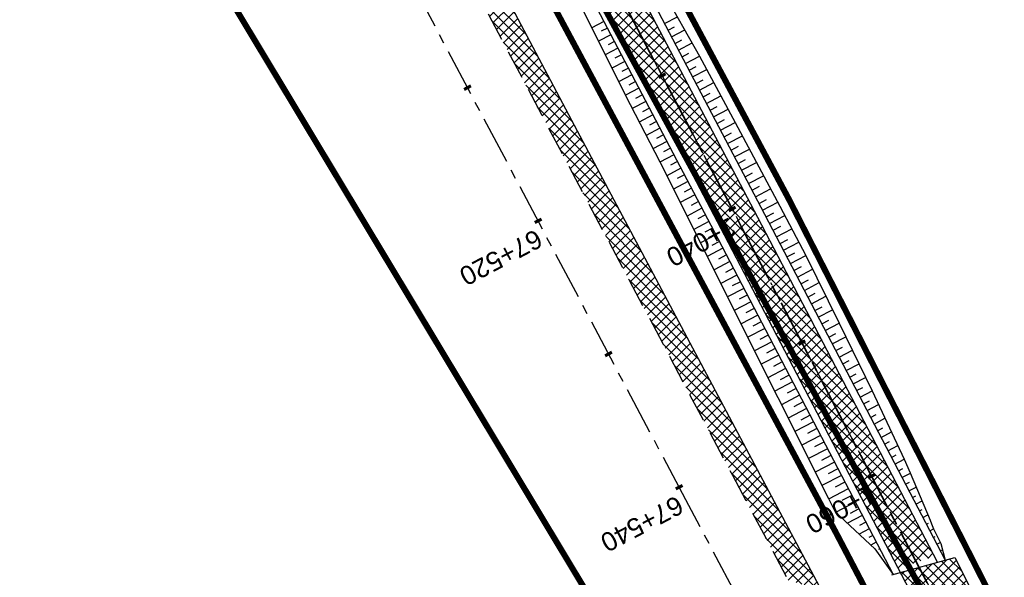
# Model space of a CAD drawing. Header units: metres. Extents: x 7529682 to 7533751, y 5721195 to 5727842.
# Tile 135 of 179: x 7530157 to 7530222, y 5726854 to 5726891. Entities that reach past the tile are written whole.
import ezdxf

# ---------------------------------------------------------------- set-up
doc = ezdxf.new("R2010")
doc.units = ezdxf.units.M
for name, pattern in [('817-dzialki-09-05-04$0$HIDDEN', [0.375, 0.25, -0.125]), ('ACAD_ISO05W100', [33, 24, -3, 0, -3, 0, -3]), ('CENTER', [50.8, 31.75, -6.35, 6.35, -6.35]), ('CENTER2', [28.575, 19.05, -3.175, 3.175, -3.175]), ('HIDDEN', [9.525, 6.35, -3.175])]:
    doc.linetypes.add(name, pattern=pattern)
for name, color, linetype in [('C-DROGI-SYTUACJA', 7, 'Continuous'), ('C-DROGI-SYTUACJA-ETYKIETY', 7, 'Continuous'), ('D-hatch-pobocza', 131, 'Continuous'), ('D-hatch-zjazdy-BA', 244, 'Continuous'), ('D-pobocza', 60, 'Continuous'), ('D-rowy', 160, 'Continuous'), ('D-skarpa', 2, 'Continuous'), ('D-skarpa-kreskowanie', 2, 'Continuous')]:
    doc.layers.add(name, color=color, linetype=linetype)
for name, color, linetype, lineweight, true_color in [('D-ewidencja-numery', 7, 'Continuous', 50, 0x40ff00), ('D-hatch-ciag-pieszo-rowerowy', 7, 'Continuous', 13, 0xff9f80), ('D-LR-etap-III', 7, '817-dzialki-09-05-04$0$HIDDEN', 50, 0x00008f)]:
    doc.layers.add(name, color=color, linetype=linetype, lineweight=lineweight, true_color=true_color)
for name, color, linetype, lineweight in [('D-krawędzie', 3, 'Continuous', 30), ('D-obrzeża', 2, 'Continuous', 30), ('D-oś', 10, 'CENTER', 30), ('D-pas-drogowy', 7, 'ACAD_ISO05W100', 50), ('D-zjazdy', 202, 'Continuous', 30)]:
    doc.layers.add(name, color=color, linetype=linetype, lineweight=lineweight)
doc.layers.add('poprzeczki', color=7, linetype='Continuous', true_color=0x0000c7)
doc.styles.get("Standard").update_dxf_attribs({"font": 'arial.ttf'})
pattern_1 = [(45, (0.87658, 0.48407), (-0.33675960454, 0.33675960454), []), (135, (0.87658, 0.48407), (-0.33675960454, -0.33675960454), [])]

# ---------------------------------------------------------------- blocks, each defined once
blk = doc.blocks.new('AeccTickLine')
at = {"color": 0, "linetype": 'ByBlock', "lineweight": -2}
blk.add_line((0, 1), (0, -1), dxfattribs=at)

msp = doc.modelspace()

# ---------------------------------------------------------------- hatches: boundary and pattern name
at = {"layer": 'D-hatch-ciag-pieszo-rowerowy'}
h = msp.add_hatch(dxfattribs=at)
h.set_pattern_fill('ANSI37', color=256, scale=0.15, style=0)
h.set_pattern_definition(pattern_1)
h.paths.add_polyline_path([(7530123.559, 5727032.047), (7530121.363, 5727030.852), (7530132.878, 5727009.502), (7530158.916, 5726960.858), (7530182.683, 5726916.746), (7530203.558, 5726876.949), (7530215.075, 5726854.837), (7530217.477, 5726855.639), (7530205.774, 5726878.107), (7530184.89, 5726917.92), (7530161.118, 5726962.041), (7530135.081, 5727010.685)])
at = {"layer": 'D-hatch-pobocza'}
h = msp.add_hatch(dxfattribs=at)
h.set_pattern_fill('ANSI37', color=256, scale=0.15, style=0)
h.set_pattern_definition([(45, (0, 0), (-0.33675960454, 0.33675960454), []), (135, (0, 0), (-0.33675960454, -0.33675960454), [])])
h.paths.add_polyline_path([(7530159.28, 5726948.82), (7530146.43, 5726973.35), (7530133.18, 5726997.96), (7530120.77, 5727021.75), (7530102.37, 5727056.4), (7530093.405, 5727074.093), (7530092.054, 5727072.892), (7530098.687, 5727060.362), (7530131.998, 5726997.21), (7530163.822, 5726937.097), (7530204.081, 5726861.013), (7530207.771, 5726854.047), (7530209.4, 5726853.58), (7530209.844, 5726853.622), (7530193.42, 5726884.56), (7530185.31, 5726899.91), (7530173.06, 5726923.22)])
at = {"layer": 'D-hatch-zjazdy-BA'}
h = msp.add_hatch(dxfattribs=at)
h.set_pattern_fill('ANSI37', color=256, scale=0.15, style=0)
h.set_pattern_definition(pattern_1)
h.paths.add_polyline_path([(7530218.819, 5726855.542), (7530215.223, 5726854.554), (7530216.575, 5726851.959), (7530220.029, 5726853.192)])

# ---------------------------------------------------------------- linework, layer by layer
at = {"layer": 'C-DROGI-SYTUACJA', "color": 10, "linetype": 'CENTER2', "lineweight": 35, "ltscale": 0.2}
msp.add_lwpolyline([(7529994.785, 5727271.452), (7530014.919, 5727233.118), (7530030.611, 5727203.571), (7530048.952, 5727168.884), (7530066.584, 5727135.609), (7530088.792, 5727092.929), (7530119.442, 5727037.047), (7530133.98, 5727010.094), (7530160.017, 5726961.45), (7530183.787, 5726917.333), (7530204.666, 5726877.528), (7530227.909, 5726832.904), (7530259.102, 5726774.826, 0.063585), (7530264.989, 5726766.578), (7530268.47, 5726762.818, -0.065084), (7530272.969, 5726756.475), (7530281.424, 5726740.504, -0.065084)], format="xyb", dxfattribs=at)
at = {"layer": 'D-ewidencja-numery', "color": 12, "ltscale": 15, "true_color": 0xc70000}
msp.add_lwpolyline([(7529996.497, 5727273.662), (7530017.541, 5727234.203), (7530033.054, 5727204.864), (7530051.623, 5727170.223), (7530069.277, 5727137.016), (7530089.385, 5727097.534), (7530109.713, 5727060.747), (7530136.77, 5727011.64), (7530162.447, 5726962.744), (7530187.674, 5726916.992), (7530207.821, 5726879.335), (7530230.626, 5726834.519), (7530262.288, 5726776.618), (7530277.51, 5726760.213), (7530286.037, 5726744.107)], dxfattribs=at)
at = {"layer": 'D-krawędzie', "linetype": 'HIDDEN', "ltscale": 0.3}
msp.add_lwpolyline([(7529737.465, 5727743.316), (7529742.213, 5727734.302), (7529762.326, 5727696.274), (7529777.785, 5727667.006), (7529799.322, 5727626.3), (7529822.193, 5727583.156), (7529846.924, 5727536.347), (7529864.752, 5727502.663), (7529900.459, 5727434.965), (7529935.352, 5727369.308), (7529971.476, 5727300.786), (7530006.702, 5727234.141), (7530044.198, 5727163.133), (7530082.89, 5727090.2), (7530098.687, 5727060.362), (7530131.998, 5726997.21), (7530163.822, 5726937.097), (7530204.081, 5726861.013), (7530247.82, 5726778.438), (7530252.22, 5726770.26), (7530259.735, 5726756.9), (7530263.782, 5726749.287), (7530270.196, 5726737.096)], dxfattribs=at)
at = {"layer": 'D-LR-etap-III', "ltscale": 10, "flags": 128}
msp.add_lwpolyline([(7531750.474, 5723895.103, 0.4, 0.4, 0), (7531750.505, 5723895.13, 0.4, 0.4, 0), (7531682.71, 5724022.92, 0.4, 0.4, 0), (7531619.177, 5724147.204, 0.4, 0.4, 0), (7531592.309, 5724198.489, 0.4, 0.4, 0), (7531553.264, 5724272.919, 0.4, 0.4, 0), (7531504.02, 5724366.79, 0.4, 0.4, 0), (7531482.09, 5724407.62, 0.4, 0.4, 0), (7531412.35, 5724541.183, 0.4, 0.4, 0), (7531388.464, 5724586.93, 0.4, 0.4, 0), (7531345.12, 5724669.94, 0.4, 0.4, 0), (7531127.66, 5725081.67, 0.4, 0.4, 0), (7531059.253, 5725211.041, 0.4, 0.4, 0), (7531008.007, 5725307.954, 0.4, 0.4, 0), (7530964.182, 5725390.836, 0.4, 0.4, 0), (7530914.557, 5725484.684, 0.4, 0.4, 0), (7530865.243, 5725577.494, 0.4, 0.4, 0), (7530840.085, 5725624.059, 0.4, 0.4, 0), (7530802.56, 5725694.925, 0.4, 0.4, 0), (7530755.54, 5725787.51, 0.4, 0.4, 0), (7530708.718, 5725876.303, 0.4, 0.4, 0), (7530695.12, 5725902.09, 0.4, 0.4, 0), (7530642.914, 5726001.078, 0.4, 0.4, 0), (7530634.935, 5726016.147, 0.4, 0.4, 0), (7530610.82, 5726061.93, 0.4, 0.4, 0), (7530610.82, 5726061.93, 0.4, 0.4, 0), (7530607.21, 5726063.51, 0.4, 0.4, 0), (7530597.42, 5726080.68, 0.4, 0.4, 0), (7530591.16, 5726088.44, 0.4, 0.4, 0), (7530581.28, 5726107.21, 0.4, 0.4, 0), (7530571.29, 5726130.56, 0.4, 0.4, 0), (7530549.555, 5726171.527, 0.4, 0.4, 0), (7530531.014, 5726206.474, 0.4, 0.4, 0), (7530516.461, 5726236.017, 0.4, 0.4, 0), (7530500.799, 5726266.141, 0.4, 0.4, 0), (7530491.35, 5726283.94, 0.4, 0.4, 0), (7530482.4, 5726303.41, 0.4, 0.4, 0), (7530482.4, 5726303.41, 0.4, 0.4, 0), (7530450.41, 5726357.28, 0.4, 0.4, 0), (7530397.759, 5726458.5, 0.4, 0.4, 0), (7530334.708, 5726583.665, 0.4, 0.4, 0), (7530303.939, 5726645.168, 0.4, 0.4, 0), (7530300.51, 5726651.778, 0.4, 0.4, 0), (7530289.214, 5726671.967, 0.4, 0.4, 0), (7530281.54, 5726685.57, 0.4, 0.4, 0), (7530261.371, 5726724.163, 0.4, 0.4, 0), (7530254.03, 5726738.21, 0.4, 0.4, 0), (7530197.22, 5726845.06, 0.4, 0.4, 0), (7530194.71, 5726849.15, 0.4, 0.4, 0), (7530195.92, 5726850.75, 0.4, 0.4, 0), (7530170.547, 5726892.961, 0.4, 0.4, 0), (7530143.175, 5726945.066, 0.4, 0.4, 0), (7530105.06, 5727018.32, 0.4, 0.4, 0), (7530100.06, 5727027.16, 0.4, 0.4, 0), (7530062.319, 5727099.625, 0.4, 0.4, 0), (7530015.379, 5727189.42, 0.4, 0.4, 0), (7529983.208, 5727250.207, 0.4, 0.4, 0), (7529953.284, 5727306.747, 0.4, 0.4, 0), (7529900.671, 5727406.159, 0.4, 0.4, 0), (7529890.63, 5727425.131, 0.4, 0.4, 0), (7529875.155, 5727454.426, 0.4, 0.4, 0), (7529857.56, 5727487.787, 0.4, 0.4, 0), (7529835.194, 5727530.193, 0.4, 0.4, 0), (7529811.741, 5727574.662, 0.4, 0.4, 0), (7529792.102, 5727611.923, 0.4, 0.4, 0), (7529768.066, 5727657.47, 0.4, 0.4, 0), (7529755.211, 5727682.131, 0.4, 0.4, 0), (7529753.31, 5727681.13, 0.4, 0.4, 0), (7529739.21, 5727707.77, 0.4, 0.4, 0), (7529735.395, 5727711.252, 0.4, 0.4, 0), (7529725.42, 5727730.2, 0.4, 0.4, 0), (7529723.55, 5727729.88, 0.4, 0.4, 0), (7529695.567, 5727782.932, 0.4, 0.4, 0), (7529717.68, 5727794.024, 0.4, 0.4, 0), (7529736.275, 5727758.647, 0.4, 0.4, 0), (7529736.275, 5727758.647, 0.4, 0.4, 0), (7529744.511, 5727750.406, 0.4, 0.4, 0), (7529744.511, 5727750.406, 0.4, 0.4, 0), (7529750.283, 5727738.55, 0.4, 0.4, 0), (7529777.109, 5727687.569, 0.4, 0.4, 0), (7529796.515, 5727651.33, 0.4, 0.4, 0), (7529814.938, 5727616.793, 0.4, 0.4, 0), (7529839.007, 5727572.304, 0.4, 0.4, 0), (7529860.618, 5727532.509, 0.4, 0.4, 0), (7529882.349, 5727491.504, 0.4, 0.4, 0), (7529904.865, 5727449.096, 0.4, 0.4, 0), (7529920.747, 5727418.885, 0.4, 0.4, 0), (7529946.677, 5727368.547, 0.4, 0.4, 0), (7529972.025, 5727320.573, 0.4, 0.4, 0), (7529987.74, 5727290.153, 0.4, 0.4, 0), (7529996.497, 5727273.662, 0.4, 0.4, 0), (7530017.541, 5727234.203, 0.4, 0.4, 0), (7530033.054, 5727204.864, 0.4, 0.4, 0), (7530051.623, 5727170.223, 0.4, 0.4, 0), (7530069.277, 5727137.016, 0.4, 0.4, 0), (7530089.385, 5727097.534, 0.4, 0.4, 0), (7530109.713, 5727060.747, 0.4, 0.4, 0), (7530136.77, 5727011.64, 0.4, 0.4, 0), (7530162.447, 5726962.744, 0.4, 0.4, 0), (7530187.674, 5726916.992, 0.4, 0.4, 0), (7530207.821, 5726879.335, 0.4, 0.4, 0), (7530230.626, 5726834.519, 0.4, 0.4, 0), (7530262.288, 5726776.618, 0.4, 0.4, 0), (7530277.51, 5726760.213, 0.4, 0.4, 0), (7530286.037, 5726744.107, 0.4, 0.4, 0), (7530288.097, 5726735.884, 0.4, 0.4, 0), (7530290.394, 5726725.047, 0.4, 0.4, 0), (7530296.177, 5726713.583, 0.4, 0.4, 0), (7530302.726, 5726701.182, 0.4, 0.4, 0), (7530325.685, 5726657.466, 0.4, 0.4, 0), (7530343.244, 5726623.649, 0.4, 0.4, 0), (7530360.23, 5726591.747, 0.4, 0.4, 0), (7530383.209, 5726548.059, 0.4, 0.4, 0), (7530406.018, 5726503.606, 0.4, 0.4, 0), (7530427.465, 5726462.62, 0.4, 0.4, 0), (7530447.928, 5726424.388, 0.4, 0.4, 0), (7530471.127, 5726379.921, 0.4, 0.4, 0), (7530490.501, 5726343.033, 0.4, 0.4, 0), (7530509.499, 5726306.733, 0.4, 0.4, 0), (7530529.89, 5726267.244, 0.4, 0.4, 0), (7530543.852, 5726238.99, 0.4, 0.4, 0), (7530554.809, 5726218.944, 0.4, 0.4, 0), (7530559.027, 5726212.223, 0.4, 0.4, 0), (7530563.061, 5726206.41, 0.4, 0.4, 0), (7530566.934, 5726200.464, 0.4, 0.4, 0), (7530569.771, 5726194.902, 0.4, 0.4, 0), (7530571.473, 5726191.282, 0.4, 0.4, 0), (7530572.839, 5726188.025, 0.4, 0.4, 0), (7530575.295, 5726182.035, 0.4, 0.4, 0), (7530579.737, 5726173.306, 0.4, 0.4, 0), (7530583.3, 5726167.41, 0.4, 0.4, 0), (7530593.4, 5726163.33, 0.4, 0.4, 0), (7530598.618, 5726155.264, 0.4, 0.4, 0), (7530608.258, 5726140.497, 0.4, 0.4, 0), (7530603.27, 5726136.83, 0.4, 0.4, 0), (7530606.53, 5726131.84, 0.4, 0.4, 0), (7530604.239, 5726124.217, 0.4, 0.4, 0), (7530605.847, 5726121.63, 0.4, 0.4, 0), (7530608.972, 5726116.164, 0.4, 0.4, 0), (7530618.114, 5726097.791, 0.4, 0.4, 0), (7530651.213, 5726034.96, 0.4, 0.4, 0), (7530670.244, 5725998.611, 0.4, 0.4, 0), (7530698.075, 5725945.953, 0.4, 0.4, 0), (7530716.506, 5725911.305, 0.4, 0.4, 0), (7530735.223, 5725875.667, 0.4, 0.4, 0), (7530752.504, 5725842.155, 0.4, 0.4, 0), (7530778.311, 5725793.501, 0.4, 0.4, 0), (7530797.5, 5725756.382, 0.4, 0.4, 0), (7530812.519, 5725728.289, 0.4, 0.4, 0), (7530820.039, 5725713.16, 0.4, 0.4, 0), (7530822.422, 5725710.194, 0.4, 0.4, 0), (7530833.155, 5725688.801, 0.4, 0.4, 0), (7530849.629, 5725656.159, 0.4, 0.4, 0), (7530867.983, 5725621.964, 0.4, 0.4, 0), (7530872.63, 5725612.888, 0.4, 0.4, 0), (7530880.354, 5725597.595, 0.4, 0.4, 0), (7530883.839, 5725593.389, 0.4, 0.4, 0), (7530891.782, 5725587.763, 0.4, 0.4, 0), (7530895.039, 5725584.281, 0.4, 0.4, 0), (7530897.034, 5725580.941, 0.4, 0.4, 0), (7530900.952, 5725579.946, 0.4, 0.4, 0), (7530904.81, 5725571.977, 0.4, 0.4, 0), (7530903.682, 5725568.566, 0.4, 0.4, 0), (7530908.901, 5725558.845, 0.4, 0.4, 0), (7530910.252, 5725545.672, 0.4, 0.4, 0), (7530912.873, 5725538.646, 0.4, 0.4, 0), (7530945.278, 5725478.464, 0.4, 0.4, 0), (7530959.692, 5725450.246, 0.4, 0.4, 0), (7531002.827, 5725368.192, 0.4, 0.4, 0), (7531044.704, 5725290.314, 0.4, 0.4, 0), (7531064.099, 5725253.213, 0.4, 0.4, 0), (7531083.01, 5725216.678, 0.4, 0.4, 0), (7531113.013, 5725158.466, 0.4, 0.4, 0), (7531137.364, 5725113.071, 0.4, 0.4, 0), (7531150.831, 5725086.712, 0.4, 0.4, 0), (7531159.746, 5725076.641, 0.4, 0.4, 0), (7531166.31, 5725074.58, 0.4, 0.4, 0), (7531172.29, 5725062.58, 0.4, 0.4, 0), (7531170.59, 5725055.606, 0.4, 0.4, 0), (7531173.733, 5725044.081, 0.4, 0.4, 0), (7531215.342, 5724964.86, 0.4, 0.4, 0), (7531238.054, 5724921.685, 0.4, 0.4, 0), (7531262.39, 5724875.283, 0.4, 0.4, 0), (7531295.587, 5724811.266, 0.4, 0.4, 0), (7531348.488, 5724712.363, 0.4, 0.4, 0), (7531363.741, 5724682.684, 0.4, 0.4, 0), (7531366.987, 5724675.865, 0.4, 0.4, 0), (7531382.541, 5724646.111, 0.4, 0.4, 0), (7531401.299, 5724610.875, 0.4, 0.4, 0), (7531428.965, 5724558.862, 0.4, 0.4, 0), (7531449.111, 5724520.398, 0.4, 0.4, 0), (7531477.293, 5724465.831, 0.4, 0.4, 0), (7531500.996, 5724421.113, 0.4, 0.4, 0), (7531512.122, 5724400.549, 0.4, 0.4, 0), (7531513.782, 5724396.757, 0.4, 0.4, 0), (7531526.32, 5724379.39, 0.4, 0.4, 0), (7531566.784, 5724302.736, 0.4, 0.4, 0), (7531612.277, 5724225.61, 0.4, 0.4, 0), (7531620.493, 5724210.548, 0.4, 0.4, 0), (7531631.578, 5724196.258, 0.4, 0.4, 0), (7531653.484, 5724152.434, 0.4, 0.4, 0), (7531661.151, 5724128.494, 0.4, 0.4, 0), (7531673.881, 5724101.186, 0.4, 0.4, 0), (7531684.691, 5724081.184, 0.4, 0.4, 0), (7531699.212, 5724051.17, 0.4, 0.4, 0), (7531704.034, 5724040.584, 0.4, 0.4, 0), (7531704.034, 5724040.584, 0.4, 0.4, 0), (7531703.913, 5724037.17, 0.4, 0.4, 0), (7531736.42, 5723969.232, 0.4, 0.4, 0), (7531738.285, 5723967.699, 0.4, 0.4, 0), (7531742.181, 5723962.346, 0.4, 0.4, 0), (7531744.286, 5723958.616, 0.4, 0.4, 0), (7531755.393, 5723944.193, 0.4, 0.4, 0), (7531758.69, 5723936.76, 0.4, 0.4, 0), (7531780.08, 5723929.25, 0.4, 0.4, 0), (7531792.612, 5723906.338, 0.4, 0.4, 0), (7531792.612, 5723906.338, 0.4, 0.4, 0), (7531756.962, 5723883.055, 0.4, 0.4, 0), (7531750.46, 5723895.13, 0.4, 0.4, 0), (7531750.46, 5723895.13, 0, 0, 0)], format="xyseb", dxfattribs=at)
at = {"layer": 'D-obrzeża'}
for points in [[(7530255.071, 5726779.69), (7530226.804, 5726832.32), (7530203.558, 5726876.949), (7530182.683, 5726916.746), (7530158.916, 5726960.858), (7530132.878, 5727009.502), (7530118.344, 5727036.45), (7530087.65, 5727092.412), (7530086.699, 5727094.242), (7530065.478, 5727135.027), (7530047.847, 5727168.299), (7530029.507, 5727202.986), (7530013.813, 5727232.534), (7529993.681, 5727270.865)], [(7530217.689, 5726855.232), (7530205.774, 5726878.107), (7530184.89, 5726917.92), (7530161.118, 5726962.041), (7530135.081, 5727010.685), (7530120.54, 5727037.644), (7530099.718, 5727075.608)]]:
    msp.add_lwpolyline(points, dxfattribs=at)
at = {"layer": 'D-oś', "ltscale": 0.1}
msp.add_lwpolyline([(7530260.688, 5726747.65), (7530256.664, 5726755.22), (7530249.153, 5726768.573), (7530244.732, 5726776.79), (7530200.988, 5726859.376), (7530160.728, 5726935.459), (7530128.903, 5726995.575), (7530095.593, 5727058.727), (7530079.798, 5727088.56), (7530041.105, 5727161.496), (7530003.607, 5727232.506), (7529968.381, 5727299.153), (7529932.259, 5727367.671), (7529897.365, 5727433.327), (7529861.657, 5727501.028), (7529843.829, 5727534.712), (7529819.1, 5727581.518), (7529796.228, 5727624.663), (7529774.69, 5727665.371), (7529759.232, 5727694.637), (7529739.12, 5727732.663), (7529700.238, 5727806.043)], dxfattribs=at)
at = {"layer": 'D-oś', "ltscale": 0.03}
msp.add_lwpolyline([(7529994.785, 5727271.452), (7530014.919, 5727233.118), (7530030.611, 5727203.571), (7530048.952, 5727168.884), (7530066.584, 5727135.609), (7530088.792, 5727092.929), (7530119.442, 5727037.047), (7530133.98, 5727010.094), (7530160.017, 5726961.45), (7530183.787, 5726917.333), (7530204.666, 5726877.528), (7530227.909, 5726832.904), (7530259.102, 5726774.826, 0.063585), (7530264.989, 5726766.578), (7530268.47, 5726762.818, -0.065084), (7530272.969, 5726756.475), (7530281.424, 5726740.504, -0.065084)], format="xyb", dxfattribs=at)
at = {"layer": 'D-pas-drogowy', "ltscale": 0.2, "flags": 128}
msp.add_lwpolyline([(7531633.019, 5724182.834, 0.4, 0.4, 0), (7531617.559, 5724211.608, 0.4, 0.4, 0), (7531566.784, 5724302.736, 0.4, 0.4, 0), (7531538.419, 5724356.47, 0.4, 0.4, 0), (7531526.32, 5724379.39, 0.4, 0.4, 0), (7531516.102, 5724393.607, 0.4, 0.4, 0.001485), (7531513.78, 5724396.838, 0.4, 0.4, 0), (7531501.87, 5724413.41, 0.4, 0.4, 0), (7531474.926, 5724464.508, 0.4, 0.4, 0), (7531446.2, 5724518.992, 0.4, 0.4, 0), (7531424.962, 5724559.262, 0.4, 0.4, 0), (7531398.444, 5724609.566, 0.4, 0.4, 0), (7531379.647, 5724645.216, 0.4, 0.4, 0), (7531365.23, 5724672.56, 0.4, 0.4, 0), (7531341.306, 5724717.915, 0.4, 0.4, 0), (7531312.9, 5724771.789, 0.4, 0.4, 0), (7531292.591, 5724810.307, 0.4, 0.4, 0), (7531259.392, 5724873.271, 0.4, 0.4, 0), (7531233.74, 5724921.923, 0.4, 0.4, 0), (7531203.073, 5724980.092, 0.4, 0.4, 0), (7531173.471, 5725036.225, 0.4, 0.4, 0), (7531168.27, 5725046.09, 0.4, 0.4, 0), (7531172.29, 5725062.58, 0.4, 0.4, 0), (7531166.31, 5725074.58, 0.4, 0.4, 0), (7531150.32, 5725079.6, 0.4, 0.4, 0), (7531141.5, 5725096.43, 0.4, 0.4, 0), (7531109.312, 5725157.814, 0.4, 0.4, 0), (7531086.641, 5725201.048, 0.4, 0.4, 0), (7531059.198, 5725253.384, 0.4, 0.4, 0), (7531028.207, 5725312.489, 0.4, 0.4, 0), (7530999.105, 5725367.99, 0.4, 0.4, 0), (7530956.248, 5725449.725, 0.4, 0.4, 0), (7530924.398, 5725510.464, 0.4, 0.4, 0), (7530897.51, 5725561.74, 0.4, 0.4, 0), (7530894.46, 5725566.14, 0.4, 0.4, 0), (7530892.16, 5725570.49, 0.4, 0.4, 0), (7530869.363, 5725613.307, 0.4, 0.4, 0), (7530861.694, 5725627.705, 0.4, 0.4, 0), (7530852.74, 5725644.52, 0.4, 0.4, 0), (7530831.51, 5725684.2, 0.4, 0.4, 0), (7530811.13, 5725722.52, 0.4, 0.4, 0), (7530792.348, 5725757.941, 0.4, 0.4, 0), (7530768.03, 5725803.8, 0.4, 0.4, 0), (7530748.769, 5725840.179, 0.4, 0.4, 0), (7530727.7, 5725879.97, 0.4, 0.4, 0), (7530712.098, 5725909.545, 0.4, 0.4, 0), (7530693.644, 5725944.645, 0.4, 0.4, 0), (7530665.702, 5725997.539, 0.4, 0.4, 0), (7530641.76, 5726042.88, 0.4, 0.4, 0), (7530616.5, 5726091.48, 0.4, 0.4, 0), (7530604.628, 5726114.32, 0.4, 0.4, -0.007763), (7530602.5, 5726118.43, 0.4, 0.4, 0), (7530603.992, 5726123.395, 0.4, 0.4, 0), (7530606.53, 5726131.84, 0.4, 0.4, 0), (7530603.27, 5726136.83, 0.4, 0.4, 0), (7530593.776, 5726151.369, 0.4, 0.4, 0), (7530590.203, 5726156.84, 0.4, 0.4, 0), (7530583.3, 5726167.41, 0.4, 0.4, 0), (7530580.578, 5726170.428, 0.4, 0.4, 0), (7530575.85, 5726175.67, 0.4, 0.4, 0), (7530569.01, 5726186.66, 0.4, 0.4, 0), (7530562.555, 5726199.189, 0.4, 0.4, 0), (7530555.67, 5726211.39, 0.4, 0.4, 0), (7530548.29, 5726224.23, 0.4, 0.4, 0), (7530540.58, 5726237.71, 0.4, 0.4, 0), (7530532.68, 5726252.65, 0.4, 0.4, 0), (7530524.06, 5726269.35, 0.4, 0.4, 0), (7530502.82, 5726309.91, 0.4, 0.4, 0), (7530488.83, 5726336.63, 0.4, 0.4, 0), (7530466.03, 5726380.16, 0.4, 0.4, 0), (7530438.47, 5726432.77, 0.4, 0.4, 0), (7530424.53, 5726459.09, 0.4, 0.4, 0), (7530401.63, 5726502.97, 0.4, 0.4, 0), (7530383.38, 5726538.06, 0.4, 0.4, 0), (7530353.97, 5726593.52, 0.4, 0.4, 0), (7530338.47, 5726622.74, 0.4, 0.4, 0), (7530322.01, 5726653.88, 0.4, 0.4, 0), (7530297.54, 5726700.33, 0.4, 0.4, 0), (7530287.38, 5726719.6, 0.4, 0.4, 0), (7530285.95, 5726722.316, 0.4, 0.4, 0), (7530280.26, 5726733.12, 0.4, 0.4, 0), (7530266.73, 5726758.74, 0.4, 0.4, 0), (7530260.42, 5726770.47, 0.4, 0.4, 0), (7530253.25, 5726783.82, 0.4, 0.4, 0), (7530244.95, 5726799.33, 0.4, 0.4, 0), (7530239.39, 5726808.49, 0.4, 0.4, 0), (7530238.29, 5726807.9, 0.4, 0.4, 0), (7530218.11, 5726850.67, 0.4, 0.4, 0), (7530175.907, 5726928.168, 0.4, 0.4, 0), (7530096.68, 5727076.15, 0.4, 0.4, 0), (7530094.68, 5727079.89, 0.4, 0.4, 0), (7530064.597, 5727135.523, 0.4, 0.4, 0), (7530046.731, 5727168.892, 0.4, 0.4, 0), (7530025.803, 5727208.461, 0.4, 0.4, 0), (7530012.847, 5727232.979, 0.4, 0.4, 0), (7529994.15, 5727268.45, 0.4, 0.4, 0), (7529981.671, 5727291.93, 0.4, 0.4, 0), (7529949.89, 5727351.73, 0.4, 0.4, 0), (7529924.75, 5727399.03, 0.4, 0.4, 0), (7529915.516, 5727417.1, 0.4, 0.4, 0), (7529885.83, 5727475.19, 0.4, 0.4, 0), (7529862.56, 5727519.97, 0.4, 0.4, 0), (7529852.985, 5727538.191, 0.4, 0.4, 0), (7529836.513, 5727569.511, 0.4, 0.4, 0), (7529815.369, 5727609.141, 0.4, 0.4, 0), (7529792.795, 5727651.247, 0.4, 0.4, 0), (7529774.199, 5727685.858, 0.4, 0.4, 0), (7529746.966, 5727736.059, 0.4, 0.4, 0), (7529733.92, 5727757.62, 0.4, 0.4, 0), (7529708.607, 5727806.389, 0.4, 0.4, 0), (7529688.492, 5727796.345, 0.4, 0.4, 0), (7529723.55, 5727729.88, 0.4, 0.4, 0), (7529725.42, 5727730.2, 0.4, 0.4, 0), (7529735.38, 5727711.28, 0.4, 0.4, 0), (7529739.21, 5727707.77, 0.4, 0.4, 0), (7529753.31, 5727681.13, 0.4, 0.4, 0), (7529755.178, 5727682.114, 0.4, 0.4, 0), (7529792.102, 5727611.923, 0.4, 0.4, 0), (7529811.741, 5727574.662, 0.4, 0.4, 0), (7529835.194, 5727530.193, 0.4, 0.4, 0), (7529857.56, 5727487.787, 0.4, 0.4, 0), (7529875.155, 5727454.426, 0.4, 0.4, 0), (7529890.63, 5727425.131, 0.4, 0.4, 0), (7529900.671, 5727406.159, 0.4, 0.4, 0), (7529953.284, 5727306.747, 0.4, 0.4, 0), (7529983.208, 5727250.207, 0.4, 0.4, 0), (7530015.379, 5727189.42, 0.4, 0.4, 0), (7530062.319, 5727099.625, 0.4, 0.4, 0), (7530100.06, 5727027.16, 0.4, 0.4, 0), (7530105.06, 5727018.32, 0.4, 0.4, 0), (7530143.175, 5726945.066, 0.4, 0.4, 0), (7530170.547, 5726892.961, 0.4, 0.4, 0), (7530195.92, 5726850.75, 0.4, 0.4, 0), (7530194.71, 5726849.15, 0.4, 0.4, 0), (7530197.22, 5726845.06, 0.4, 0.4, 0), (7530254.03, 5726738.21, 0.4, 0.4, 0), (7530261.371, 5726724.163, 0.4, 0.4, 0), (7530281.54, 5726685.57, 0.4, 0.4, 0), (7530289.214, 5726671.967, 0.4, 0.4, 0), (7530300.51, 5726651.778, 0.4, 0.4, 0), (7530303.939, 5726645.168, 0.4, 0.4, 0), (7530334.708, 5726583.665, 0.4, 0.4, 0), (7530397.759, 5726458.5, 0.4, 0.4, 0), (7530450.41, 5726357.28, 0.4, 0.4, 0), (7530482.4, 5726303.41, 0.4, 0.4, 0), (7530483.688, 5726301.003, 0.4, 0.4, 0), (7530491.35, 5726283.94, 0.4, 0.4, 0), (7530512.67, 5726243.78, 0.4, 0.4, 0), (7530529.43, 5726209.46, 0.4, 0.4, 0), (7530571.29, 5726130.56, 0.4, 0.4, 0), (7530581.28, 5726107.21, 0.4, 0.4, 0), (7530591.16, 5726088.44, 0.4, 0.4, 0), (7530597.42, 5726080.68, 0.4, 0.4, 0), (7530607.21, 5726063.51, 0.4, 0.4, 0), (7530610.82, 5726061.93, 0.4, 0.4, 0), (7530634.935, 5726016.147, 0.4, 0.4, 0), (7530642.914, 5726001.078, 0.4, 0.4, 0), (7530695.12, 5725902.09, 0.4, 0.4, 0), (7530708.718, 5725876.303, 0.4, 0.4, 0), (7530755.54, 5725787.51, 0.4, 0.4, 0), (7530802.56, 5725694.925, 0.4, 0.4, 0), (7530840.085, 5725624.059, 0.4, 0.4, 0), (7530865.243, 5725577.494, 0.4, 0.4, 0), (7530914.557, 5725484.684, 0.4, 0.4, 0), (7530964.182, 5725390.836, 0.4, 0.4, 0), (7531008.007, 5725307.954, 0.4, 0.4, 0), (7531059.253, 5725211.041, 0.4, 0.4, 0), (7531127.66, 5725081.67, 0.4, 0.4, 0), (7531345.12, 5724669.94, 0.4, 0.4, 0), (7531388.464, 5724586.93, 0.4, 0.4, 0), (7531412.35, 5724541.183, 0.4, 0.4, 0), (7531482.09, 5724407.62, 0.4, 0.4, 0), (7531504.02, 5724366.79, 0.4, 0.4, 0), (7531519.374, 5724337.52, 0.4, 0.4, 0), (7531563.749, 5724252.932, 0.4, 0.4, 0), (7531602.175, 5724179.681, 0.4, 0.4, 0), (7531619.177, 5724147.204, 0.4, 0.4, 0), (7531625.038, 5724135.635, 0.4, 0.4, 0), (7531656.796, 5724073.316, 0.4, 0.4, 0), (7531675.12, 5724037.36, 0.4, 0.4, 0), (7531682.71, 5724022.92, 0.4, 0.4, 0), (7531705.565, 5723979.811, 0.4, 0.4, 0), (7531736.606, 5723921.262, 0.4, 0.4, 0), (7531750.46, 5723895.13, 0.4, 0.4, 0), (7531740.77, 5723886.56, 0.4, 0.4, 0), (7531732.86, 5723885, 0.4, 0.4, 0), (7531722.18, 5723887.77, 0.4, 0.4, 0), (7531729.87, 5723862.17, 0.4, 0.4, 0), (7531742.92, 5723861.93, 0.4, 0.4, 0), (7531763.71, 5723859.52, 0.4, 0.4, 0), (7531768.42, 5723854.12, 0.4, 0.4, 0), (7531787.42, 5723817.97, 0.4, 0.4, 0), (7531795.57, 5723809.82, 0.4, 0.4, 0), (7531816.347, 5723819.85, 0.4, 0.4, 0), (7531816.347, 5723819.85, 0.4, 0.4, 0), (7531805.06, 5723843.23, 0.4, 0.4, 0), (7531803.61, 5723886.23, 0.4, 0.4, 0), (7531803.61, 5723886.23, 0.4, 0.4, 0), (7531780.08, 5723929.25, 0.4, 0.4, 0), (7531758.69, 5723936.76, 0.4, 0.4, 0), (7531749.359, 5723946.412, 0.4, 0.4, 0), (7531742.71, 5723953.29, 0.4, 0.4, 0), (7531735.177, 5723967.878, 0.4, 0.4, 0), (7531722.37, 5723992.68, 0.4, 0.4, 0), (7531705.042, 5724030.886, 0.4, 0.4, 0), (7531699.47, 5724043.17, 0.4, 0.4, 0), (7531692.69, 5724058.11, 0.4, 0.4, 0), (7531679.672, 5724084.017, 0.4, 0.4, 0), (7531674.55, 5724094.21, 0.4, 0.4, 0), (7531666.633, 5724114.003, 0.4, 0.4, 0), (7531649, 5724153.82, 0.4, 0.4, 0), (7531641.49, 5724149.34, 0.4, 0.4, 0), (7531626.04, 5724179.34, 0.4, 0.4, 0), (7531633.03, 5724182.84, 0, 0, 0)], format="xyseb", dxfattribs=at)
at = {"layer": 'D-pobocza'}
for points in [[(7529998.605, 5727267.942), (7530016.466, 5727233.935), (7530032.157, 5727204.391), (7530050.498, 5727169.703), (7530068.134, 5727136.422), (7530090.335, 5727093.754), (7530120.98, 5727037.883), (7530135.521, 5727010.922), (7530161.559, 5726962.278), (7530185.332, 5726918.154), (7530206.217, 5726878.339), (7530218.182, 5726855.367)], [(7529995.8, 5727265.757), (7530013.371, 5727232.301), (7530029.065, 5727202.752), (7530047.405, 5727168.065), (7530065.035, 5727134.795), (7530087.248, 5727092.104), (7530117.905, 5727036.211), (7530132.438, 5727009.265), (7530158.475, 5726960.622), (7530182.241, 5726916.511), (7530203.115, 5726876.718), (7530214.73, 5726854.418)], [(7530209.844, 5726853.622), (7530193.42, 5726884.56), (7530185.31, 5726899.91), (7530173.06, 5726923.22), (7530159.28, 5726948.82), (7530146.43, 5726973.35), (7530133.18, 5726997.96), (7530120.77, 5727021.75), (7530102.37, 5727056.4), (7530093.405, 5727074.093)]]:
    msp.add_lwpolyline(points, dxfattribs=at)
at = {"layer": 'D-rowy', "linetype": 'HIDDEN', "ltscale": 0.1, "const_width": 0.4, "flags": 128}
for points in [[(7530210.965, 5726857.162), (7530158.809, 5726954.52), (7530122.465, 5727022.753), (7530095.922, 5727072.859), (7530086.314, 5727091.113), (7530063.16, 5727134.709), (7530033.596, 5727190.759), (7530021.34, 5727213.676), (7530002.619, 5727249.036), (7529995.396, 5727262.503), (7529988.789, 5727275.206), (7529976.334, 5727299.006), (7529958.125, 5727333.488), (7529939.362, 5727369.129), (7529923.146, 5727399.734), (7529918.219, 5727408.985), (7529909.126, 5727427.527), (7529905.376, 5727434.673), (7529896.192, 5727451.152), (7529887.557, 5727467.231), (7529877.124, 5727486.657), (7529866.166, 5727506.778), (7529855.76, 5727526.176), (7529840.707, 5727554.898), (7529824.518, 5727585.588), (7529810.515, 5727612.292), (7529795.682, 5727640.077), (7529780.379, 5727668.69), (7529772.315, 5727684.078), (7529762.635, 5727702.447), (7529747.007, 5727732.117), (7529740.676, 5727744.954)], [(7530267.205, 5726753.582), (7530262.982, 5726761.264), (7530254.918, 5726774.309), (7530242.345, 5726798.174), (7530215.738, 5726848.033), (7530210.965, 5726857.162)]]:
    msp.add_lwpolyline(points, dxfattribs=at)
at = {"layer": 'D-skarpa', "linetype": 'Continuous'}
for points in [[(7530170.801, 5726945.357), (7530180.259, 5726928.328), (7530182.93, 5726924.087), (7530185.377, 5726919.726), (7530186.016, 5726918.534), (7530187.726, 5726915.281), (7530196.661, 5726898.274), (7530197.03, 5726897.576), (7530197.874, 5726896.008), (7530198.969, 5726894.032), (7530199.44, 5726893.194), (7530201.894, 5726888.835), (7530204.266, 5726884.433), (7530207.22, 5726878.868), (7530208.95, 5726875.588), (7530211.166, 5726871.106), (7530213.349, 5726866.605), (7530215.465, 5726862.07), (7530215.875, 5726861.169), (7530217.183, 5726858.032), (7530217.286, 5726857.774), (7530217.415, 5726857.448), (7530217.896, 5726856.489), (7530218.182, 5726855.367)], [(7530171.382, 5726934.904), (7530173.621, 5726930.431), (7530175.849, 5726925.952), (7530177.964, 5726921.411), (7530181.091, 5726915.881), (7530182.836, 5726912.715), (7530185.249, 5726908.335), (7530190.07, 5726899.571), (7530192.089, 5726895.876), (7530192.464, 5726895.181), (7530193.294, 5726893.605), (7530194.315, 5726891.591), (7530196.967, 5726886.251), (7530199.259, 5726881.807), (7530202.092, 5726876.178), (7530203.741, 5726872.876), (7530210.446, 5726859.455), (7530210.89, 5726858.573), (7530213.531, 5726856.129), (7530213.531, 5726856.129), (7530213.531, 5726856.129), (7530214.73, 5726854.418)]]:
    msp.add_lwpolyline(points, dxfattribs=at)
at = {"layer": 'D-skarpa-kreskowanie', "linetype": 'Continuous'}
for p, q in [((7530199.577, 5726890.998, 107.364), (7530200.426, 5726891.443, 106.725)), ((7530195.555, 5726891.129, 107.212), (7530194.753, 5726890.709, 106.608)), ((7530195.788, 5726890.687, 107.217), (7530195.382, 5726890.474, 106.912)), ((7530199.809, 5726890.555, 107.37), (7530200.24, 5726890.781, 107.045)), ((7530200.041, 5726890.112, 107.375), (7530200.916, 5726890.571, 106.717)), ((7530196.02, 5726890.244, 107.223), (7530195.198, 5726889.813, 106.604)), ((7530200.274, 5726889.669, 107.381), (7530200.718, 5726889.902, 107.047)), ((7530196.484, 5726889.358, 107.234), (7530195.643, 5726888.917, 106.601)), ((7530196.252, 5726889.801, 107.229), (7530195.836, 5726889.583, 106.916)), ((7530200.506, 5726889.227, 107.387), (7530201.407, 5726889.699, 106.708)), ((7530196.717, 5726888.916, 107.24), (7530196.291, 5726888.692, 106.919)), ((7530200.738, 5726888.784, 107.392), (7530201.195, 5726889.024, 107.048)), ((7530200.97, 5726888.341, 107.398), (7530201.898, 5726888.827, 106.7)), ((7530196.949, 5726888.473, 107.246), (7530196.088, 5726888.021, 106.597)), ((7530197.181, 5726888.03, 107.251), (7530196.746, 5726887.802, 106.923)), ((7530201.203, 5726887.898, 107.404), (7530201.669, 5726888.143, 107.053)), ((7530201.435, 5726887.455, 107.409), (7530202.372, 5726887.947, 106.704)), ((7530197.414, 5726887.587, 107.257), (7530196.532, 5726887.125, 106.594)), ((7530201.667, 5726887.013, 107.415), (7530202.138, 5726887.26, 107.06)), ((7530197.878, 5726886.702, 107.268), (7530196.978, 5726886.229, 106.59)), ((7530197.646, 5726887.144, 107.262), (7530197.2, 5726886.911, 106.927)), ((7530201.899, 5726886.57, 107.421), (7530202.846, 5726887.067, 106.708)), ((7530198.11, 5726886.259, 107.274), (7530197.659, 5726886.022, 106.934)), ((7530202.132, 5726886.127, 107.426), (7530202.608, 5726886.377, 107.068)), ((7530202.364, 5726885.684, 107.432), (7530203.321, 5726886.186, 106.711)), ((7530198.343, 5726885.816, 107.279), (7530197.436, 5726885.341, 106.597)), ((7530198.575, 5726885.373, 107.285), (7530198.12, 5726885.135, 106.943)), ((7530202.596, 5726885.242, 107.437), (7530203.077, 5726885.494, 107.075)), ((7530202.828, 5726884.799, 107.443), (7530203.795, 5726885.306, 106.715)), ((7530198.807, 5726884.931, 107.291), (7530197.894, 5726884.452, 106.604)), ((7530199.272, 5726884.045, 107.302), (7530198.353, 5726883.563, 106.61)), ((7530199.039, 5726884.488, 107.296), (7530198.581, 5726884.248, 106.952)), ((7530203.061, 5726884.356, 107.449), (7530203.547, 5726884.611, 107.083)), ((7530203.293, 5726883.913, 107.454), (7530204.27, 5726884.425, 106.719)), ((7530199.504, 5726883.602, 107.308), (7530199.043, 5726883.36, 106.961)), ((7530203.525, 5726883.47, 107.46), (7530204.015, 5726883.727, 107.092)), ((7530203.758, 5726883.028, 107.466), (7530204.738, 5726883.542, 106.727)), ((7530199.736, 5726883.159, 107.313), (7530198.811, 5726882.674, 106.617)), ((7530199.968, 5726882.717, 107.319), (7530199.504, 5726882.473, 106.97)), ((7530203.99, 5726882.585, 107.471), (7530204.481, 5726882.843, 107.101)), ((7530200.201, 5726882.274, 107.325), (7530199.269, 5726881.785, 106.623)), ((7530204.222, 5726882.142, 107.477), (7530205.207, 5726882.659, 106.735)), ((7530200.665, 5726881.388, 107.336), (7530199.719, 5726880.892, 106.624)), ((7530200.433, 5726881.831, 107.33), (7530199.964, 5726881.585, 106.977)), ((7530204.454, 5726881.699, 107.483), (7530204.948, 5726881.958, 107.111)), ((7530204.687, 5726881.257, 107.488), (7530205.676, 5726881.776, 106.743)), ((7530200.897, 5726880.946, 107.341), (7530200.421, 5726880.695, 106.983)), ((7530204.919, 5726880.814, 107.494), (7530205.415, 5726881.074, 107.121)), ((7530205.151, 5726880.371, 107.5), (7530206.145, 5726880.892, 106.751)), ((7530201.13, 5726880.503, 107.347), (7530200.169, 5726879.999, 106.624)), ((7530201.362, 5726880.06, 107.353), (7530200.878, 5726879.806, 106.988)), ((7530205.383, 5726879.928, 107.505), (7530205.881, 5726880.189, 107.13)), ((7530201.594, 5726879.617, 107.358), (7530200.618, 5726879.105, 106.624)), ((7530205.616, 5726879.485, 107.511), (7530206.614, 5726880.009, 106.759)), ((7530201.826, 5726879.174, 107.364), (7530201.335, 5726878.917, 106.994)), ((7530205.848, 5726879.043, 107.516), (7530206.348, 5726879.305, 107.14)), ((7530206.08, 5726878.6, 107.522), (7530207.083, 5726879.126, 106.767)), ((7530202.059, 5726878.732, 107.37), (7530201.068, 5726878.212, 106.624)), ((7530202.291, 5726878.289, 107.375), (7530201.792, 5726878.027, 107)), ((7530206.312, 5726878.157, 107.528), (7530206.815, 5726878.419, 107.15)), ((7530206.543, 5726877.713, 107.533), (7530207.552, 5726878.239, 106.775)), ((7530202.523, 5726877.846, 107.381), (7530201.518, 5726877.319, 106.624)), ((7530206.774, 5726877.27, 107.539), (7530207.279, 5726877.533, 107.159)), ((7530202.988, 5726876.96, 107.392), (7530201.967, 5726876.425, 106.624)), ((7530202.756, 5726877.403, 107.387), (7530202.249, 5726877.138, 107.005)), ((7530207.005, 5726876.826, 107.545), (7530208.018, 5726877.354, 106.783)), ((7530203.219, 5726876.517, 107.398), (7530202.705, 5726876.249, 107.011)), ((7530207.236, 5726876.383, 107.55), (7530207.744, 5726876.647, 107.169)), ((7530207.467, 5726875.94, 107.556), (7530208.485, 5726876.47, 106.791)), ((7530203.45, 5726876.074, 107.404), (7530202.414, 5726875.534, 106.624)), ((7530203.681, 5726875.63, 107.409), (7530203.159, 5726875.359, 107.017)), ((7530207.698, 5726875.496, 107.562), (7530208.208, 5726875.762, 107.178)), ((7530207.929, 5726875.053, 107.567), (7530208.951, 5726875.585, 106.799)), ((7530203.912, 5726875.187, 107.415), (7530202.861, 5726874.639, 106.624)), ((7530208.16, 5726874.609, 107.573), (7530208.666, 5726874.873, 107.192)), ((7530204.374, 5726874.3, 107.426), (7530203.308, 5726873.744, 106.624)), ((7530204.143, 5726874.744, 107.421), (7530203.614, 5726874.468, 107.022)), ((7530208.391, 5726874.166, 107.579), (7530209.395, 5726874.689, 106.824)), ((7530204.605, 5726873.857, 107.432), (7530204.068, 5726873.577, 107.028)), ((7530208.622, 5726873.722, 107.584), (7530209.119, 5726873.981, 107.21)), ((7530208.853, 5726873.279, 107.59), (7530209.838, 5726873.792, 106.849)), ((7530204.836, 5726873.413, 107.438), (7530203.754, 5726872.85, 106.624)), ((7530205.067, 5726872.97, 107.443), (7530204.523, 5726872.686, 107.034)), ((7530209.084, 5726872.835, 107.595), (7530209.572, 5726873.09, 107.229)), ((7530209.315, 5726872.392, 107.601), (7530210.281, 5726872.895, 106.874)), ((7530205.298, 5726872.526, 107.449), (7530204.201, 5726871.955, 106.624)), ((7530205.76, 5726871.639, 107.46), (7530204.648, 5726871.06, 106.624)), ((7530205.529, 5726872.083, 107.454), (7530204.977, 5726871.795, 107.039)), ((7530209.546, 5726871.948, 107.607), (7530210.024, 5726872.198, 107.247)), ((7530209.776, 5726871.505, 107.612), (7530210.725, 5726871.999, 106.9)), ((7530205.991, 5726871.196, 107.466), (7530205.432, 5726870.904, 107.045)), ((7530210.007, 5726871.062, 107.618), (7530210.477, 5726871.306, 107.265)), ((7530210.238, 5726870.618, 107.624), (7530211.168, 5726871.102, 106.925)), ((7530206.222, 5726870.752, 107.471), (7530205.095, 5726870.166, 106.624)), ((7530206.453, 5726870.309, 107.477), (7530205.886, 5726870.014, 107.051)), ((7530210.469, 5726870.175, 107.629), (7530210.928, 5726870.413, 107.285)), ((7530206.684, 5726869.866, 107.483), (7530205.542, 5726869.271, 106.624)), ((7530210.7, 5726869.731, 107.635), (7530211.605, 5726870.202, 106.955)), ((7530207.146, 5726868.979, 107.494), (7530205.989, 5726868.376, 106.624)), ((7530206.915, 5726869.422, 107.488), (7530206.34, 5726869.123, 107.056)), ((7530210.931, 5726869.288, 107.641), (7530211.377, 5726869.52, 107.306)), ((7530211.162, 5726868.844, 107.646), (7530212.041, 5726869.302, 106.986)), ((7530207.377, 5726868.535, 107.5), (7530206.795, 5726868.232, 107.062)), ((7530211.393, 5726868.401, 107.652), (7530211.826, 5726868.626, 107.326)), ((7530211.624, 5726867.957, 107.658), (7530212.478, 5726868.402, 107.016)), ((7530207.608, 5726868.092, 107.505), (7530206.436, 5726867.482, 106.625)), ((7530211.855, 5726867.514, 107.663), (7530212.276, 5726867.733, 107.347)), ((7530208.07, 5726867.205, 107.517), (7530206.883, 5726866.587, 106.625)), ((7530207.839, 5726867.648, 107.511), (7530207.249, 5726867.341, 107.068)), ((7530212.086, 5726867.07, 107.669), (7530212.914, 5726867.502, 107.046)), ((7530208.301, 5726866.761, 107.522), (7530207.704, 5726866.45, 107.073)), ((7530212.317, 5726866.627, 107.674), (7530212.725, 5726866.839, 107.368)), ((7530212.548, 5726866.184, 107.68), (7530213.351, 5726866.602, 107.077)), ((7530208.532, 5726866.318, 107.528), (7530207.33, 5726865.692, 106.625)), ((7530208.763, 5726865.874, 107.533), (7530208.158, 5726865.56, 107.079)), ((7530212.779, 5726865.74, 107.686), (7530213.171, 5726865.944, 107.391)), ((7530213.01, 5726865.297, 107.691), (7530213.774, 5726865.694, 107.117)), ((7530208.994, 5726865.431, 107.539), (7530207.777, 5726864.797, 106.625)), ((7530213.241, 5726864.853, 107.697), (7530213.613, 5726865.047, 107.417)), ((7530209.456, 5726864.544, 107.55), (7530208.224, 5726863.903, 106.625)), ((7530209.225, 5726864.988, 107.545), (7530208.613, 5726864.669, 107.085)), ((7530213.472, 5726864.41, 107.703), (7530214.197, 5726864.787, 107.158)), ((7530209.687, 5726864.101, 107.556), (7530209.067, 5726863.778, 107.09)), ((7530213.703, 5726863.966, 107.708), (7530214.056, 5726864.15, 107.443)), ((7530213.934, 5726863.523, 107.714), (7530214.62, 5726863.88, 107.198)), ((7530209.918, 5726863.657, 107.562), (7530208.671, 5726863.008, 106.625)), ((7530210.149, 5726863.214, 107.567), (7530209.522, 5726862.887, 107.096)), ((7530214.165, 5726863.079, 107.72), (7530214.499, 5726863.253, 107.469)), ((7530210.38, 5726862.77, 107.573), (7530209.118, 5726862.113, 106.625)), ((7530214.396, 5726862.636, 107.725), (7530215.044, 5726862.973, 107.238)), ((7530210.842, 5726861.883, 107.584), (7530209.565, 5726861.219, 106.625)), ((7530210.611, 5726862.327, 107.579), (7530209.976, 5726861.996, 107.102)), ((7530214.627, 5726862.192, 107.731), (7530214.941, 5726862.356, 107.495)), ((7530214.858, 5726861.749, 107.737), (7530215.467, 5726862.066, 107.279)), ((7530211.073, 5726861.44, 107.59), (7530210.431, 5726861.106, 107.107)), ((7530215.089, 5726861.306, 107.742), (7530215.382, 5726861.458, 107.522)), ((7530215.32, 5726860.862, 107.748), (7530215.882, 5726861.155, 107.326)), ((7530211.304, 5726860.997, 107.596), (7530210.012, 5726860.324, 106.625)), ((7530211.535, 5726860.553, 107.601), (7530210.885, 5726860.215, 107.113)), ((7530215.551, 5726860.419, 107.751), (7530215.813, 5726860.555, 107.554)), ((7530211.765, 5726860.11, 107.607), (7530210.459, 5726859.429, 106.625)), ((7530215.782, 5726859.975, 107.753), (7530216.268, 5726860.228, 107.388)), ((7530212.227, 5726859.223, 107.618), (7530210.922, 5726858.543, 106.637)), ((7530211.996, 5726859.666, 107.613), (7530211.34, 5726859.324, 107.119)), ((7530216.013, 5726859.532, 107.756), (7530216.237, 5726859.648, 107.588)), ((7530216.244, 5726859.088, 107.759), (7530216.654, 5726859.302, 107.451)), ((7530212.458, 5726858.779, 107.621), (7530211.885, 5726858.481, 107.19)), ((7530216.475, 5726858.645, 107.762), (7530216.661, 5726858.742, 107.622)), ((7530212.689, 5726858.336, 107.624), (7530211.702, 5726857.821, 106.881)), ((7530212.92, 5726857.892, 107.626), (7530212.506, 5726857.677, 107.315)), ((7530216.706, 5726858.201, 107.765), (7530217.04, 5726858.376, 107.513)), ((7530213.151, 5726857.449, 107.629), (7530212.481, 5726857.1, 107.126)), ((7530216.937, 5726857.758, 107.767), (7530217.084, 5726857.835, 107.656)), ((7530217.168, 5726857.314, 107.766), (7530217.417, 5726857.444, 107.579)), ((7530213.382, 5726857.005, 107.632), (7530213.127, 5726856.872, 107.44)), ((7530213.613, 5726856.562, 107.635), (7530213.261, 5726856.378, 107.37)), ((7530217.399, 5726856.871, 107.766), (7530217.52, 5726856.934, 107.675)), ((7530213.844, 5726856.119, 107.637), (7530213.757, 5726856.073, 107.571)), ((7530217.63, 5726856.428, 107.765), (7530217.865, 5726856.55, 107.588)), ((7530217.861, 5726855.984, 107.765), (7530217.975, 5726856.044, 107.679)), ((7530214.075, 5726855.675, 107.636), (7530214.04, 5726855.657, 107.611))]:
    msp.add_line(p, q, dxfattribs=at)
at = {"layer": 'D-zjazdy'}
msp.add_lwpolyline([(7530214.653, 5726854.397), (7530218.819, 5726855.542), (7530220.029, 5726853.192), (7530215.948, 5726851.735)], dxfattribs=at)

# ---------------------------------------------------------------- block references
at = {"layer": 'C-DROGI-SYTUACJA-ETYKIETY', "color": 2, "linetype": 'Continuous', "lineweight": 60, "xscale": 0.2499999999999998, "yscale": 0.2499999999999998, "zscale": 0.2499999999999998, "rotation": 297.8853900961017}
for p in [(7530186.513, 5726886.731), (7530191.19, 5726877.892), (7530195.867, 5726869.053), (7530200.544, 5726860.214)]:
    msp.add_blockref('AeccTickLine', p, dxfattribs=at)
at = {"layer": 'poprzeczki', "color": 2, "linetype": 'Continuous', "lineweight": 60}
for p, xscale, yscale, zscale, rotation in [((7530199.417, 5726887.536), 0.25, 0.25, 0.25, 297.6791981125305), ((7530204.062, 5726878.68), 0.25, 0.25, 0.25, 297.6791981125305), ((7530208.685, 5726869.813), 0.2499999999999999, 0.2499999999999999, 0.2499999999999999, 297.5128242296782), ((7530213.304, 5726860.944), 0.2499999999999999, 0.2499999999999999, 0.2499999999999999, 297.5128242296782)]:
    msp.add_blockref('AeccTickLine', p, dxfattribs=dict(at, xscale=xscale, yscale=yscale, zscale=zscale, rotation=rotation))

# ---------------------------------------------------------------- texts
at = {"layer": 'C-DROGI-SYTUACJA-ETYKIETY', "color": 2}
for s, rotation, p in [('1+040', 207.6792, (7530203.904, 5726878.174)), ('67+520', 207.88539, (7530191.034, 5726877.385)), ('1+060', 207.51282, (7530213.145, 5726860.438)), ('67+540', 207.88539, (7530200.388, 5726859.707))]:
    msp.add_text(s, height=1.25, rotation=rotation, dxfattribs=at).set_placement(p)

doc.saveas('drawing.dxf')
